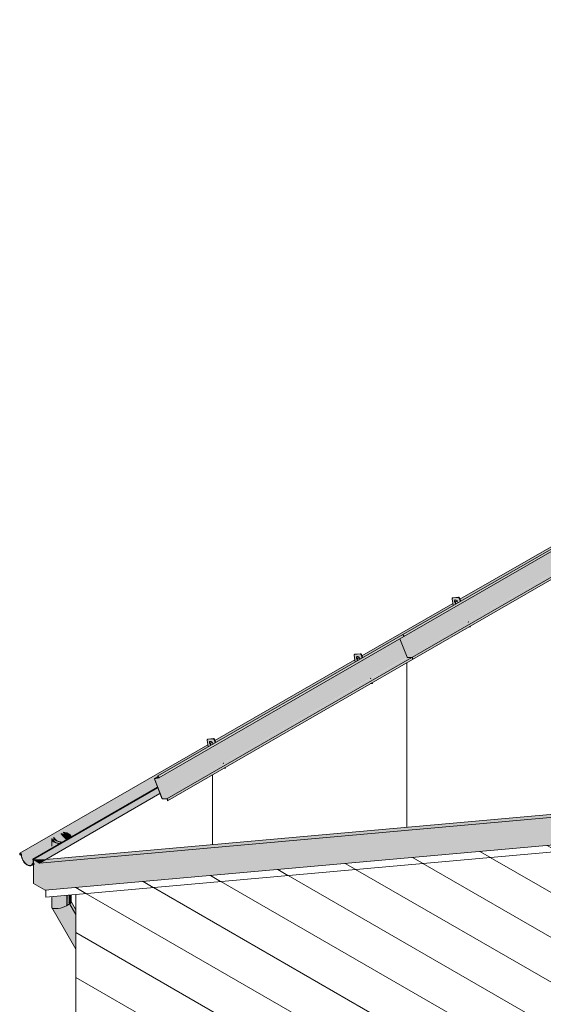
# Model space of a CAD drawing. Header units: centimetres. Extents: x -2166 to -630, y 52572 to 53714.
# Tile 2 of 31: x -2119 to -1817, y 53142 to 53711. Entities that reach past the tile are written whole.
import ezdxf

# ---------------------------------------------------------------- set-up
doc = ezdxf.new("R2010")
doc.units = ezdxf.units.CM
for name, color, linetype, lineweight in [('A-GENM', 7, 'Continuous', 5), ('A-ROOF', 7, 'Continuous', 5), ('A-ROOF-OTLN', 7, 'Continuous', 5), ('A-ROOF-PATT', 7, 'Continuous', 5), ('A-WALL', 7, 'Continuous', 5), ('A-WALL-PATT', 7, 'Continuous', 5), ('P-PIPE', 7, 'Continuous', 5)]:
    doc.layers.add(name, color=color, linetype=linetype, lineweight=lineweight)

# ---------------------------------------------------------------- blocks, each defined once
blk = doc.blocks.new('ARu Rura spustowa okrągła ___FK_04_0 - Na ziemię _φ10_-9220802-_3D_ Kopia 1 Kopia 1 Kopia 1 Kopia 1')
at = {"layer": 'P-PIPE', "true_color": 0x383e42}
h = blk.add_hatch(color=250, dxfattribs=at)
h.paths.add_polyline_path([(-2094.64, 53235.85), (-2094.6, 53235.96), (-2096.42, 53236.21), (-2097.08, 53236.4), (-2098.07, 53236.88), (-2098.86, 53237.58), (-2099.17, 53238.01), (-2099.36, 53238.51), (-2099.45, 53238.39), (-2099.36, 53237.98), (-2098.86, 53237.28), (-2097.93, 53236.62), (-2096.54, 53236.11), (-2095.77, 53235.94), (-2094.73, 53235.86)])
h.paths.add_polyline_path([(-2089.74, 53238.68), (-2089.56, 53238.87), (-2089.73, 53239.52), (-2090.37, 53240.3), (-2091.14, 53240.83), (-2092.31, 53241.29), (-2093.93, 53241.57), (-2093.29, 53241.41), (-2092.03, 53241.08), (-2091, 53240.58), (-2090.16, 53239.82), (-2089.89, 53239.45), (-2089.73, 53238.73)])
for points in [[(-2090.82, 53238.06), (-2089.74, 53238.77), (-2089.92, 53239.48), (-2090.45, 53240.17), (-2091.32, 53240.77), (-2092.46, 53241.21), (-2093.29, 53241.41), (-2094.19, 53241.39), (-2093.6, 53240.51), (-2092.86, 53240.25), (-2091.92, 53239.73), (-2091.25, 53239.09), (-2090.95, 53238.63), (-2090.83, 53238.11)], [(-2091, 53199.82), (-2089.86, 53200.72), (-2089.62, 53201.12), (-2089.53, 53201.7), (-2089.53, 53205.49), (-2091, 53205.36), (-2091, 53200.2)], [(-2086.82, 53192.59), (-2086.82, 53196.77), (-2089.54, 53201.33), (-2089.86, 53200.72), (-2090.47, 53200.18), (-2090.96, 53199.76), (-2087, 53192.91)], [(-2086.82, 53191.86), (-2086.82, 53192.59), (-2091, 53199.82), (-2091.3, 53199.62), (-2087.42, 53192.91)], [(-2089.45, 52976.57), (-2089.52, 52977.14), (-2089.37, 52978.62), (-2089.07, 52979.69), (-2088.51, 52980.82), (-2087.76, 52981.77), (-2086.82, 52982.49), (-2086.89, 52983.15), (-2086.99, 52983.17), (-2087.86, 52982.49), (-2088.61, 52981.54), (-2089.18, 52980.41), (-2089.52, 52979.15), (-2089.62, 52977.86), (-2089.47, 52976.62)], [(-2086.82, 52983.13), (-2086.89, 52983.21), (-2086.89, 52983.15)]]:
    blk.add_hatch(color=250, dxfattribs=at).paths.add_polyline_path(points)
h = blk.add_hatch(color=250, dxfattribs=at)
h.paths.add_polyline_path([(-2091.32, 53199.66), (-2091, 53199.82), (-2091, 53205.36), (-2091.5, 53205.31), (-2091.45, 53199.69)])
h.paths.add_polyline_path([(-2095.83, 53235.17), (-2094.78, 53235.86), (-2096.54, 53236.11), (-2097.08, 53236.25), (-2098.07, 53236.69), (-2098.98, 53237.45), (-2099.36, 53237.98), (-2099.44, 53237.98), (-2099.22, 53236.23), (-2099.15, 53235.96), (-2097.72, 53235.43), (-2097, 53235.26), (-2095.92, 53235.18)])
at = {"layer": 'P-PIPE'}
for p, q in [((-2099.53, 53238.73), (-2099.53, 53236.24)), ((-2086.82, 53196.81), (-2089.6, 53201.64)), ((-2089.53, 53201.37), (-2089.53, 53205.49)), ((-2091.38, 53199.61), (-2091, 53199.82)), ((-2086.99, 52983.17), (-2086.82, 52983.26))]:
    blk.add_line(p, q, dxfattribs=at)
for points in [[(-2094.22, 53241.49, 0), (-2093.29, 53241.41, 0), (-2092.13, 53241.13, 0), (-2091.14, 53240.69, 0), (-2090.37, 53240.11, 0), (-2089.89, 53239.45, 0), (-2089.73, 53238.73, 0)], [(-2089.53, 53238.79, 0), (-2089.7, 53239.48, 0), (-2090.2, 53240.17, 0), (-2091, 53240.77, 0), (-2092.03, 53241.23, 0), (-2093.24, 53241.52, 0), (-2094.04, 53241.6, 0)], [(-2099.51, 53238.45, 0), (-2099.36, 53237.98, 0), (-2098.86, 53237.28, 0), (-2098.07, 53236.69, 0), (-2097.03, 53236.23, 0), (-2095.83, 53235.94, 0), (-2094.65, 53235.84, 0)], [(-2094.53, 53235.96, 0), (-2095.77, 53236.05, 0), (-2096.93, 53236.33, 0), (-2097.93, 53236.77, 0), (-2098.69, 53237.34, 0), (-2099.17, 53238.01, 0), (-2099.33, 53238.63, 0)], [(-2091, 53199.82, 0), (-2090.2, 53200.36, 0), (-2089.7, 53200.89, 0), (-2089.53, 53201.37, 0)], [(-2089.47, 52976.62, 0), (-2089.62, 52977.86, 0), (-2089.52, 52979.15, 0), (-2089.18, 52980.41, 0), (-2088.61, 52981.54, 0), (-2087.86, 52982.49, 0), (-2086.99, 52983.17, 0)]]:
    blk.add_polyline3d(points, dxfattribs=at)
blk = doc.blocks.new('Construction_Roof-Accessories_Lindab_KOTEGL - Construction_Roof-Accessories_Lindab_KOTEGL-9237828-_3D_ Kopia 1 Kopia 1 Kopia 1 Kopia 1')
at = {"layer": 'A-GENM', "true_color": 0x383e42}
h = blk.add_hatch(color=250, dxfattribs=at)
h.paths.add_polyline_path([(-1916.8, 53327.44), (-1915.79, 53327.54), (-1916.04, 53327.89), (-1916.65, 53327.54)])
h.paths.add_polyline_path([(-1925.58, 53339.88), (-1924.2, 53340.81), (-1924.63, 53341.4), (-1924.86, 53342.09), (-1924.84, 53342.65), (-1924.6, 53343.01), (-1924.14, 53343.08), (-1923.59, 53342.78), (-1923.04, 53342.08), (-1922.7, 53341.54), (-1921.53, 53342.35), (-1922.23, 53344.14), (-1922.77, 53344.56), (-1925.95, 53344.27), (-1926.19, 53343.81), (-1925.59, 53339.88)])
blk.add_hatch(color=250, dxfattribs=at).paths.add_polyline_path([(-1924.12, 53340.72), (-1923.99, 53340.93), (-1924.42, 53341.53), (-1924.65, 53342.22), (-1924.76, 53342.66), (-1924.86, 53342.6), (-1924.84, 53341.96), (-1924.45, 53341.11), (-1924.12, 53340.73)])
h = blk.add_hatch(color=250, dxfattribs=at)
h.paths.add_polyline_path([(-1915.79, 53327.54), (-1915.57, 53327.66), (-1915.73, 53328.06), (-1915.94, 53327.94)])
h.paths.add_polyline_path([(-1921.49, 53342.24), (-1921.32, 53342.47), (-1922.02, 53344.26), (-1922.21, 53344.09), (-1921.49, 53342.24)])
at = {"layer": 'A-GENM', "color": 250, "true_color": 0x2a2a2a}
for p, q in [((-1926.19, 53343.81), (-1925.58, 53339.88)), ((-1925.84, 53344.37), (-1926.05, 53344.24)), ((-1922.71, 53344.56), (-1925.95, 53344.27)), ((-1925.74, 53344.4), (-1922.5, 53344.69)), ((-1921.49, 53342.24), (-1922.23, 53344.14)), ((-1922.02, 53344.26), (-1921.28, 53342.36)), ((-1916.86, 53330.31), (-1916.91, 53330.44)), ((-1916.8, 53327.44), (-1915.79, 53327.54)), ((-1916.7, 53330.56), (-1916.65, 53330.43)), ((-1915.79, 53327.54), (-1915.94, 53327.94)), ((-1915.79, 53327.54), (-1915.57, 53327.66)), ((-1915.73, 53328.06), (-1915.57, 53327.66))]:
    blk.add_line(p, q, dxfattribs=at)
for points in [[(-1925.95, 53344.27, 0), (-1926.05, 53344.25, 0), (-1926.12, 53344.18, 0), (-1926.17, 53344.08, 0), (-1926.2, 53343.95, 0), (-1926.19, 53343.81, 0)], [(-1924.12, 53340.72, 0), (-1924.32, 53340.94, 0), (-1924.55, 53341.25, 0), (-1924.73, 53341.6, 0), (-1924.84, 53341.96, 0), (-1924.89, 53342.3, 0), (-1924.86, 53342.6, 0), (-1924.76, 53342.84, 0), (-1924.6, 53343.01, 0), (-1924.39, 53343.09, 0)], [(-1924.55, 53342.97, 0), (-1924.65, 53342.72, 0), (-1924.67, 53342.42, 0), (-1924.63, 53342.08, 0), (-1924.51, 53341.72, 0), (-1924.34, 53341.37, 0), (-1924.11, 53341.06, 0), (-1923.91, 53340.84, 0)], [(-1924.39, 53343.09, 0), (-1924.14, 53343.08, 0), (-1923.86, 53342.97, 0), (-1923.59, 53342.78, 0), (-1923.33, 53342.52, 0), (-1923.1, 53342.21, 0), (-1922.93, 53341.86, 0), (-1922.81, 53341.5, 0)], [(-1922.23, 53344.14, 0), (-1922.28, 53344.25, 0), (-1922.36, 53344.36, 0), (-1922.44, 53344.45, 0), (-1922.53, 53344.52, 0), (-1922.63, 53344.56, 0), (-1922.71, 53344.56, 0)], [(-1922.5, 53344.69, 0), (-1922.41, 53344.68, 0), (-1922.32, 53344.64, 0), (-1922.23, 53344.57, 0), (-1922.14, 53344.48, 0), (-1922.07, 53344.37, 0), (-1922.02, 53344.26, 0)]]:
    blk.add_polyline3d(points, dxfattribs=at)
blk = doc.blocks.new('Construction_Roof-Accessories_Lindab_SNO_KOTEGL - Construction_Roof-Accessories_Lindab_SNO-9284629-_3D_ Kopia 1 Kopia 1 Kopia 1 Kopia 1')
at = {"layer": 'A-GENM', "true_color": 0x383e42}
for points in [[(-2039.05, 53273.67), (-1897.69, 53355.38), (-1898.09, 53355.75), (-2039.51, 53274.1), (-2039.12, 53273.73)], [(-2038.92, 53273.04), (-1897.42, 53354.88), (-1897.58, 53355.27), (-1897.63, 53355.32), (-2038.93, 53273.51), (-2038.85, 53273.14), (-2038.88, 53273.09)], [(-2037.06, 53261.07), (-1895.64, 53342.72), (-1899.77, 53353.38), (-2038.85, 53273.16), (-2038.92, 53273.18), (-2039.53, 53272.9), (-2041.45, 53272.38), (-2038.2, 53264)], [(-2036.95, 53260.97), (-1895.63, 53342.7), (-1895.72, 53342.67), (-2037.05, 53261.05), (-2036.97, 53260.98)], [(-2034.27, 53260.91), (-1892.85, 53342.56), (-1895.64, 53342.56), (-2036.95, 53260.97)], [(-2033.86, 53260.29), (-1892.44, 53342.07), (-1892.57, 53342.38), (-1892.88, 53342.55), (-2034.13, 53260.86), (-2033.89, 53260.55), (-2033.85, 53260.37)], [(-2033.96, 53259.8), (-1892.54, 53341.45), (-1892.44, 53341.94), (-2033.86, 53260.29)], [(-2041.5, 53272.59), (-2040.57, 53273.12), (-2041.46, 53272.61)], [(-2041.46, 53272.6), (-2038.84, 53273.23), (-2038.98, 53273.6), (-2039.27, 53273.87), (-2041.45, 53272.61)], [(-2034.24, 53260.8), (-2034.27, 53260.91), (-2034.27, 53260.8)]]:
    blk.add_hatch(color=250, dxfattribs=at).paths.add_polyline_path(points)
at = {"layer": 'A-GENM', "color": 250, "true_color": 0x2a2a2a}
for p, q in [((-2039.51, 53274.1), (-1898.09, 53355.75)), ((-2038.93, 53273.03), (-1897.51, 53354.68)), ((-1898.09, 53355.75), (-1897.63, 53355.32)), ((-1899.78, 53353.39), (-1895.64, 53342.72)), ((-2034.27, 53260.91), (-1892.85, 53342.56)), ((-1895.53, 53342.62), (-1892.85, 53342.56)), ((-2033.96, 53259.8), (-1892.54, 53341.45)), ((-1892.44, 53341.94), (-1892.54, 53341.45)), ((-2039.51, 53274.1), (-2039.53, 53274.02)), ((-2039.05, 53273.67), (-2039.51, 53274.1)), ((-2041.52, 53272.37), (-2037.14, 53261.08)), ((-2039.27, 53273.88), (-2041.49, 53272.59)), ((-2039.02, 53273.12), (-2041.46, 53272.6)), ((-2037.06, 53261.07), (-2041.45, 53272.38)), ((-2041.42, 53272.49), (-2038.97, 53273.01)), ((-2039.53, 53274.02), (-2039.08, 53273.59)), ((-2039.02, 53273.12), (-2038.84, 53273.22)), ((-2034.27, 53260.91), (-2036.95, 53260.97)), ((-2036.91, 53260.86), (-2034.24, 53260.8)), ((-2033.94, 53260.36), (-2034.04, 53259.87)), ((-2034.04, 53259.87), (-2033.96, 53259.8)), ((-2033.96, 53259.8), (-2033.86, 53260.29))]:
    blk.add_line(p, q, dxfattribs=at)
for points in [[(-1897.63, 53355.32, 0), (-1897.56, 53355.24, 0), (-1897.51, 53355.16, 0), (-1897.46, 53355.07, 0), (-1897.43, 53354.97, 0), (-1897.42, 53354.88, 0), (-1897.43, 53354.8, 0), (-1897.45, 53354.74, 0), (-1897.5, 53354.69, 0), (-1897.51, 53354.68, 0)], [(-1895.64, 53342.72, 0), (-1895.63, 53342.7, 0), (-1895.61, 53342.67, 0), (-1895.59, 53342.65, 0), (-1895.57, 53342.64, 0), (-1895.55, 53342.63, 0), (-1895.53, 53342.62, 0)], [(-1892.85, 53342.56, 0), (-1892.78, 53342.55, 0), (-1892.71, 53342.51, 0), (-1892.64, 53342.45, 0), (-1892.57, 53342.38, 0), (-1892.51, 53342.29, 0), (-1892.47, 53342.2, 0), (-1892.44, 53342.11, 0), (-1892.43, 53342.02, 0), (-1892.44, 53341.94, 0)], [(-2041.46, 53272.6, 0), (-2041.5, 53272.59, 0), (-2041.52, 53272.56, 0), (-2041.54, 53272.52, 0), (-2041.54, 53272.48, 0), (-2041.53, 53272.42, 0), (-2041.52, 53272.37, 0)], [(-2041.45, 53272.38, 0), (-2041.46, 53272.41, 0), (-2041.46, 53272.43, 0), (-2041.46, 53272.46, 0), (-2041.45, 53272.47, 0), (-2041.44, 53272.49, 0), (-2041.43, 53272.49, 0)], [(-2039.08, 53273.59, 0), (-2039.03, 53273.54, 0), (-2038.99, 53273.48, 0), (-2038.96, 53273.41, 0), (-2038.94, 53273.34, 0), (-2038.93, 53273.28, 0), (-2038.93, 53273.22, 0), (-2038.95, 53273.17, 0), (-2038.98, 53273.14, 0), (-2038.99, 53273.13, 0)], [(-2038.97, 53273.01, 0), (-2038.92, 53273.04, 0), (-2038.88, 53273.09, 0), (-2038.85, 53273.15, 0), (-2038.84, 53273.23, 0), (-2038.85, 53273.32, 0), (-2038.88, 53273.42, 0), (-2038.93, 53273.51, 0), (-2038.98, 53273.6, 0), (-2039.05, 53273.67, 0)], [(-2037.14, 53261.08, 0), (-2037.11, 53261.02, 0), (-2037.08, 53260.97, 0), (-2037.04, 53260.93, 0), (-2036.99, 53260.89, 0), (-2036.95, 53260.87, 0)], [(-2036.95, 53260.97, 0), (-2036.97, 53260.98, 0), (-2036.99, 53260.99, 0), (-2037.01, 53261, 0), (-2037.03, 53261.02, 0), (-2037.05, 53261.05, 0), (-2037.06, 53261.07, 0)], [(-2033.86, 53260.29, 0), (-2033.85, 53260.37, 0), (-2033.86, 53260.46, 0), (-2033.89, 53260.55, 0), (-2033.94, 53260.64, 0), (-2033.99, 53260.73, 0), (-2034.06, 53260.8, 0), (-2034.13, 53260.86, 0), (-2034.2, 53260.9, 0), (-2034.27, 53260.91, 0)], [(-2034.24, 53260.8, 0), (-2034.19, 53260.79, 0), (-2034.14, 53260.77, 0), (-2034.08, 53260.72, 0), (-2034.04, 53260.67, 0), (-2034, 53260.61, 0), (-2033.96, 53260.54, 0), (-2033.94, 53260.48, 0), (-2033.94, 53260.41, 0), (-2033.94, 53260.36, 0)]]:
    blk.add_polyline3d(points, dxfattribs=at)
blk = doc.blocks.new('ARu Rura spustowa okrągła ___FK_04_0 - Na ziemię _φ10_-9220853-_3D_ Kopia 1 Kopia 1 Kopia 1 Kopia 1')
at = {"layer": 'P-PIPE', "true_color": 0x383e42}
h = blk.add_hatch(color=250, dxfattribs=at)
h.paths.add_polyline_path([(-2096, 53235.07), (-2095.96, 53235.18), (-2097.72, 53235.43), (-2098.29, 53235.58), (-2099.52, 53236.23), (-2100.12, 53236.79), (-2100.42, 53237.22), (-2100.62, 53237.78), (-2100.72, 53237.66), (-2100.62, 53237.19), (-2099.83, 53236.27), (-2098.86, 53235.69), (-2097.88, 53235.34), (-2097, 53235.14), (-2096.09, 53235.07)])
h.paths.add_polyline_path([(-2090.99, 53237.96), (-2090.83, 53238.14), (-2091.1, 53238.88), (-2091.63, 53239.51), (-2092.39, 53240.04), (-2093.7, 53240.54), (-2094.55, 53240.73), (-2094.55, 53240.61), (-2092.99, 53240.16), (-2092.09, 53239.67), (-2091.43, 53239.05), (-2091.09, 53238.39), (-2091, 53238.01)])
for points in [[(-2092.44, 53237.12), (-2091.01, 53238.04), (-2091.17, 53238.68), (-2091.71, 53239.38), (-2092.58, 53239.98), (-2093.8, 53240.44), (-2094.55, 53240.61), (-2095.55, 53240.61), (-2095.01, 53239.7), (-2092.48, 53237.15)], [(-2092.25, 53199.17), (-2091.5, 53199.82), (-2091.5, 53205.31), (-2092.25, 53205.24), (-2092.25, 53199.22)], [(-2086.82, 53174.03), (-2086.82, 53189.77), (-2092.25, 53199.17), (-2093.29, 53198.66), (-2095.79, 53197.83), (-2098.29, 53197.46), (-2099.83, 53197.58), (-2100.42, 53197.82), (-2100.59, 53197.88), (-2088.92, 53177.66)], [(-2086.82, 53189.77), (-2086.82, 53191.86), (-2091.46, 53199.69), (-2091.5, 53199.69), (-2092.25, 53199.17), (-2088.63, 53192.91)], [(-2083.99, 52972.44), (-2083.99, 52973.86), (-2086.82, 52975.52), (-2086.89, 52982.45), (-2088.04, 52981.42), (-2088.74, 52980.37), (-2089.23, 52979.12), (-2089.47, 52977.82), (-2089.45, 52976.57), (-2089.22, 52975.49), (-2088.72, 52974.44), (-2088.37, 52973.92), (-2087.58, 52973.31), (-2085.73, 52972.81), (-2084.82, 52972.62)]]:
    blk.add_hatch(color=250, dxfattribs=at).paths.add_polyline_path(points)
h = blk.add_hatch(color=250, dxfattribs=at)
h.paths.add_polyline_path([(-2098.29, 53197.46), (-2096.64, 53197.67), (-2094.49, 53198.2), (-2092.25, 53199.17), (-2092.25, 53205.24), (-2100.79, 53204.48), (-2100.79, 53198.33), (-2100.59, 53197.91), (-2099.83, 53197.58), (-2098.72, 53197.47), (-2098.38, 53197.46)])
h.paths.add_polyline_path([(-2099.36, 53233.13), (-2096.14, 53235.08), (-2097.08, 53235.15), (-2098.29, 53235.44), (-2099.38, 53235.94), (-2100.27, 53236.7), (-2100.62, 53237.19), (-2100.71, 53237.19), (-2100.6, 53235.85), (-2100.06, 53234.11), (-2099.4, 53233.17)])
at = {"layer": 'P-PIPE'}
for p, q in [((-2100.79, 53237.94), (-2100.79, 53233.55)), ((-2100.79, 53204.48), (-2100.79, 53198.33)), ((-2086.82, 53193.99), (-2090.86, 53200.99)), ((-2090.79, 53200.72), (-2090.79, 53205.37)), ((-2100.72, 53198.06), (-2086.82, 53173.99)), ((-2092.25, 53199.17), (-2091.57, 53199.62)), ((-2086.89, 52973.06), (-2083.99, 52972.43))]:
    blk.add_line(p, q, dxfattribs=at)
for points in [[(-2095.58, 53240.71, 0), (-2094.55, 53240.61, 0), (-2093.39, 53240.34, 0), (-2092.39, 53239.9, 0), (-2091.63, 53239.32, 0), (-2091.15, 53238.65, 0), (-2090.99, 53237.96, 0)], [(-2090.79, 53238.06, 0), (-2090.96, 53238.68, 0), (-2091.46, 53239.38, 0), (-2092.25, 53239.98, 0), (-2093.29, 53240.44, 0), (-2094.49, 53240.73, 0), (-2095.4, 53240.82, 0)], [(-2100.77, 53237.71, 0), (-2100.62, 53237.19, 0), (-2100.12, 53236.49, 0), (-2099.32, 53235.9, 0), (-2098.29, 53235.44, 0), (-2097.08, 53235.15, 0), (-2096, 53235.05, 0)], [(-2095.83, 53235.17, 0), (-2097.03, 53235.26, 0), (-2098.19, 53235.54, 0), (-2099.18, 53235.98, 0), (-2099.95, 53236.55, 0), (-2100.42, 53237.22, 0), (-2100.58, 53237.82, 0)], [(-2100.79, 53198.33, 0), (-2100.62, 53197.93, 0), (-2100.12, 53197.64, 0), (-2099.32, 53197.48, 0), (-2098.29, 53197.46, 0), (-2097.08, 53197.58, 0), (-2095.79, 53197.83, 0), (-2094.49, 53198.2, 0), (-2093.29, 53198.66, 0), (-2092.25, 53199.17, 0)], [(-2086.68, 52973.02, 0), (-2087.58, 52973.31, 0), (-2088.37, 52973.92, 0), (-2088.97, 52974.81, 0), (-2089.37, 52975.9, 0), (-2089.52, 52977.14, 0), (-2089.42, 52978.43, 0), (-2089.08, 52979.69, 0), (-2088.51, 52980.82, 0), (-2087.76, 52981.77, 0), (-2086.89, 52982.45, 0)]]:
    blk.add_polyline3d(points, dxfattribs=at)
blk = doc.blocks.new('Construction_Roof-Accessories_Lindab_KOTEGL - Construction_Roof-Accessories_Lindab_KOTEGL-V4-_3D_ Kopia 1 Kopia 1 Kopia 1 Kopia 1')
at = {"layer": 'A-GENM', "true_color": 0x383e42}
h = blk.add_hatch(color=250, dxfattribs=at)
h.paths.add_polyline_path([(-1860.24, 53360.1), (-1859.22, 53360.19), (-1859.47, 53360.55), (-1860.08, 53360.19)])
h.paths.add_polyline_path([(-1869.02, 53372.54), (-1867.62, 53373.46), (-1868.06, 53374.06), (-1868.28, 53374.7), (-1868.27, 53375.31), (-1868.03, 53375.67), (-1867.56, 53375.74), (-1867.02, 53375.44), (-1866.46, 53374.73), (-1866.13, 53374.2), (-1864.96, 53375), (-1865.66, 53376.8), (-1866.2, 53377.22), (-1869.38, 53376.93), (-1869.62, 53376.47), (-1869.02, 53372.54)])
h = blk.add_hatch(color=250, dxfattribs=at)
h.paths.add_polyline_path([(-1859.22, 53360.19), (-1859.01, 53360.32), (-1859.16, 53360.72), (-1859.36, 53360.56)])
h.paths.add_polyline_path([(-1864.92, 53374.9), (-1864.75, 53375.12), (-1865.45, 53376.92), (-1865.66, 53376.8), (-1864.93, 53374.9)])
blk.add_hatch(color=250, dxfattribs=at).paths.add_polyline_path([(-1867.55, 53373.38), (-1867.41, 53373.58), (-1867.85, 53374.19), (-1868.08, 53374.88), (-1868.19, 53375.32), (-1868.29, 53375.26), (-1868.27, 53374.62), (-1867.88, 53373.77), (-1867.55, 53373.39)])
at = {"layer": 'A-GENM', "color": 250, "true_color": 0x2a2a2a}
for p, q in [((-1869.62, 53376.47), (-1869.02, 53372.54)), ((-1869.27, 53377.03), (-1869.48, 53376.9)), ((-1866.14, 53377.22), (-1869.38, 53376.93)), ((-1869.17, 53377.06), (-1865.93, 53377.35)), ((-1864.92, 53374.9), (-1865.66, 53376.8)), ((-1865.45, 53376.92), (-1864.71, 53375.02)), ((-1860.29, 53362.97), (-1860.34, 53363.1)), ((-1860.24, 53360.1), (-1859.22, 53360.19)), ((-1860.13, 53363.22), (-1860.08, 53363.09)), ((-1859.22, 53360.19), (-1859.36, 53360.56)), ((-1859.22, 53360.19), (-1859.01, 53360.32)), ((-1859.16, 53360.72), (-1859.01, 53360.32))]:
    blk.add_line(p, q, dxfattribs=at)
for points in [[(-1869.38, 53376.93, 0), (-1869.48, 53376.91, 0), (-1869.55, 53376.84, 0), (-1869.61, 53376.74, 0), (-1869.63, 53376.61, 0), (-1869.62, 53376.47, 0)], [(-1865.66, 53376.8, 0), (-1865.72, 53376.91, 0), (-1865.79, 53377.02, 0), (-1865.87, 53377.11, 0), (-1865.97, 53377.18, 0), (-1866.06, 53377.21, 0), (-1866.14, 53377.22, 0)], [(-1865.93, 53377.35, 0), (-1865.84, 53377.34, 0), (-1865.75, 53377.3, 0), (-1865.66, 53377.23, 0), (-1865.58, 53377.14, 0), (-1865.5, 53377.03, 0), (-1865.45, 53376.92, 0)], [(-1867.56, 53373.39, 0), (-1867.76, 53373.6, 0), (-1867.98, 53373.91, 0), (-1868.16, 53374.26, 0), (-1868.27, 53374.62, 0), (-1868.32, 53374.96, 0), (-1868.29, 53375.26, 0), (-1868.19, 53375.5, 0), (-1868.03, 53375.67, 0), (-1867.82, 53375.75, 0)], [(-1867.98, 53375.63, 0), (-1868.08, 53375.38, 0), (-1868.11, 53375.08, 0), (-1868.06, 53374.74, 0), (-1867.95, 53374.38, 0), (-1867.77, 53374.03, 0), (-1867.54, 53373.72, 0), (-1867.34, 53373.5, 0)], [(-1867.82, 53375.75, 0), (-1867.57, 53375.74, 0), (-1867.29, 53375.63, 0), (-1867.02, 53375.44, 0), (-1866.76, 53375.18, 0), (-1866.53, 53374.87, 0), (-1866.36, 53374.52, 0), (-1866.24, 53374.16, 0)]]:
    blk.add_polyline3d(points, dxfattribs=at)
blk = doc.blocks.new('Construction_Roof-Accessories_Lindab_SNO_KOTEGL - Construction_Roof-Accessories_Lindab_SNO-V5-_3D_ Kopia 1 Kopia 1 Kopia 1 Kopia 1')
at = {"layer": 'A-GENM', "true_color": 0x383e42}
for points in [[(-1895.64, 53342.72), (-1754.22, 53424.37), (-1758.35, 53435.03), (-1899.77, 53353.37), (-1896.65, 53345.32)], [(-1897.63, 53355.32), (-1756.28, 53437.04), (-1756.67, 53437.4), (-1898.09, 53355.75), (-1897.69, 53355.38)], [(-1897.5, 53354.69), (-1756, 53436.53), (-1756.14, 53436.89), (-1756.21, 53436.97), (-1897.56, 53355.24), (-1897.42, 53354.87), (-1897.46, 53354.73)], [(-1895.53, 53342.62), (-1754.2, 53424.35), (-1754.3, 53424.32), (-1895.63, 53342.7), (-1895.55, 53342.63)], [(-1892.85, 53342.56), (-1751.43, 53424.21), (-1754.22, 53424.21), (-1895.53, 53342.62), (-1894.89, 53342.61)], [(-1892.44, 53341.94), (-1751.02, 53423.72), (-1751.15, 53424.03), (-1751.46, 53424.2), (-1892.71, 53342.51), (-1892.47, 53342.2), (-1892.43, 53342.02)], [(-1892.54, 53341.45), (-1751.12, 53423.1), (-1751.02, 53423.59), (-1892.44, 53341.91), (-1892.51, 53341.57)]]:
    blk.add_hatch(color=250, dxfattribs=at).paths.add_polyline_path(points)
at = {"layer": 'A-GENM', "color": 250, "true_color": 0x2a2a2a}
for p, q in [((-1898.09, 53355.75), (-1756.67, 53437.4)), ((-1897.51, 53354.68), (-1756.09, 53436.33)), ((-1758.36, 53435.04), (-1754.22, 53424.37)), ((-1756.67, 53437.4), (-1756.21, 53436.97)), ((-1892.85, 53342.56), (-1751.43, 53424.21)), ((-1892.54, 53341.45), (-1751.12, 53423.1)), ((-1754.11, 53424.27), (-1751.43, 53424.21)), ((-1751.02, 53423.59), (-1751.12, 53423.1)), ((-1897.63, 53355.32), (-1898.09, 53355.75)), ((-1895.64, 53342.72), (-1899.78, 53353.39)), ((-1892.85, 53342.56), (-1895.53, 53342.62)), ((-1892.54, 53341.45), (-1892.44, 53341.94))]:
    blk.add_line(p, q, dxfattribs=at)
for points in [[(-1756.21, 53436.97, 0), (-1756.14, 53436.89, 0), (-1756.08, 53436.81, 0), (-1756.04, 53436.72, 0), (-1756.01, 53436.62, 0), (-1756, 53436.53, 0), (-1756.01, 53436.45, 0), (-1756.03, 53436.39, 0), (-1756.07, 53436.34, 0), (-1756.09, 53436.33, 0)], [(-1754.22, 53424.37, 0), (-1754.2, 53424.35, 0), (-1754.19, 53424.32, 0), (-1754.17, 53424.3, 0), (-1754.15, 53424.29, 0), (-1754.13, 53424.28, 0), (-1754.11, 53424.27, 0)], [(-1751.43, 53424.21, 0), (-1751.36, 53424.2, 0), (-1751.29, 53424.16, 0), (-1751.22, 53424.1, 0), (-1751.15, 53424.03, 0), (-1751.09, 53423.94, 0), (-1751.05, 53423.85, 0), (-1751.02, 53423.76, 0), (-1751.01, 53423.67, 0), (-1751.02, 53423.59, 0)], [(-1897.51, 53354.68, 0), (-1897.5, 53354.69, 0), (-1897.45, 53354.74, 0), (-1897.43, 53354.8, 0), (-1897.42, 53354.88, 0), (-1897.43, 53354.97, 0), (-1897.46, 53355.07, 0), (-1897.51, 53355.16, 0), (-1897.56, 53355.24, 0), (-1897.63, 53355.32, 0)], [(-1895.53, 53342.62, 0), (-1895.55, 53342.63, 0), (-1895.57, 53342.64, 0), (-1895.59, 53342.65, 0), (-1895.61, 53342.67, 0), (-1895.63, 53342.7, 0), (-1895.64, 53342.72, 0)], [(-1892.44, 53341.94, 0), (-1892.43, 53342.02, 0), (-1892.44, 53342.11, 0), (-1892.47, 53342.2, 0), (-1892.51, 53342.29, 0), (-1892.57, 53342.38, 0), (-1892.64, 53342.45, 0), (-1892.71, 53342.51, 0), (-1892.78, 53342.55, 0), (-1892.85, 53342.56, 0)]]:
    blk.add_polyline3d(points, dxfattribs=at)

msp = doc.modelspace()

# ---------------------------------------------------------------- hatches: boundary and pattern name
at = {"layer": 'A-ROOF-OTLN', "true_color": 0x383e42}
h = msp.add_hatch(color=250, dxfattribs=at)
h.paths.add_polyline_path([(-2118.27, 53228.63), (-2010.44, 53290.89), (-2010.63, 53292.15), (-2118.89, 53229.54), (-2118.52, 53229.27), (-2118.29, 53228.78)])
h.paths.add_polyline_path([(-2008.76, 53291.86), (-2007.66, 53292.51), (-2008, 53293.27), (-2008.24, 53293.53), (-2009.37, 53292.75), (-2009.09, 53292.24), (-2008.84, 53291.95)])
h.paths.add_polyline_path([(-2006.13, 53293.38), (-1925.6, 53340), (-1925.78, 53341.14), (-2006.53, 53294.39), (-2006.18, 53293.49)])
h.paths.add_polyline_path([(-1923.91, 53340.85), (-1922.84, 53341.59), (-1923.21, 53342.35), (-1923.39, 53342.52), (-1924.53, 53341.76), (-1924.24, 53341.23), (-1923.99, 53340.93)])
h.paths.add_polyline_path([(-1921.28, 53342.37), (-1869.03, 53372.65), (-1869.21, 53373.8), (-1921.68, 53343.4), (-1921.32, 53342.47)])
h.paths.add_polyline_path([(-1867.34, 53373.51), (-1866.27, 53374.24), (-1866.63, 53375), (-1866.82, 53375.18), (-1867.96, 53374.42), (-1867.67, 53373.89), (-1867.41, 53373.58)])
h.paths.add_polyline_path([(-1864.71, 53375.03), (-1784.18, 53421.62), (-1784.36, 53422.79), (-1865.11, 53376.06), (-1864.75, 53375.12)])
h.paths.add_polyline_path([(-1782.49, 53422.5), (-1781.41, 53423.22), (-1781.77, 53423.98), (-1781.97, 53424.17), (-1783.1, 53423.41), (-1782.81, 53422.88), (-1782.55, 53422.56)])
h.paths.add_polyline_path([(-1779.86, 53424.02), (-1727.61, 53454.27), (-1727.79, 53455.45), (-1780.26, 53425.05), (-1779.89, 53424.1)])
h.paths.add_polyline_path([(-1725.92, 53455.16), (-1724.84, 53455.87), (-1725.2, 53456.63), (-1725.4, 53456.83), (-1726.54, 53456.07), (-1726.25, 53455.54), (-1725.97, 53455.21)])
h.paths.add_polyline_path([(-1723.29, 53456.68), (-1642.75, 53503.24), (-1642.94, 53504.44), (-1723.69, 53457.71), (-1723.32, 53456.75)])
h.paths.add_polyline_path([(-1641.07, 53504.15), (-1639.98, 53504.84), (-1640.33, 53505.61), (-1640.54, 53505.82), (-1641.68, 53505.06), (-1641.39, 53504.53), (-1641.11, 53504.19)])
h.paths.add_polyline_path([(-1638.44, 53505.67), (-1586.18, 53535.89), (-1586.37, 53537.1), (-1638.84, 53506.7), (-1638.46, 53505.72)])
h.paths.add_polyline_path([(-1584.5, 53536.81), (-1583.41, 53537.49), (-1583.76, 53538.26), (-1583.98, 53538.48), (-1585.11, 53537.72), (-1584.82, 53537.19), (-1584.53, 53536.85)])
h.paths.add_polyline_path([(-1581.87, 53538.33), (-1501.33, 53584.87), (-1501.51, 53586.09), (-1582.27, 53539.36), (-1581.89, 53538.37)])
h.paths.add_polyline_path([(-1499.64, 53585.8), (-1498.55, 53586.47), (-1498.9, 53587.24), (-1499.12, 53587.47), (-1500.26, 53586.71), (-1499.97, 53586.18), (-1499.67, 53585.82)])
h.paths.add_polyline_path([(-1497.02, 53587.32), (-1444.76, 53617.52), (-1444.95, 53618.75), (-1497.42, 53588.35), (-1497.03, 53587.35)])
h.paths.add_polyline_path([(-1443.08, 53618.46), (-1441.98, 53619.12), (-1442.32, 53619.89), (-1442.55, 53620.13), (-1443.69, 53619.37), (-1443.4, 53618.84), (-1443.09, 53618.48)])
h.paths.add_polyline_path([(-1440.45, 53619.98), (-1359.9, 53666.49), (-1360.09, 53667.74), (-1440.85, 53621.01), (-1440.46, 53620)])
h.paths.add_polyline_path([(-1358.22, 53667.45), (-1357.13, 53668.1), (-1357.46, 53668.87), (-1357.7, 53669.12), (-1358.84, 53668.36), (-1358.55, 53667.83), (-1358.23, 53667.46)])
h.paths.add_polyline_path([(-1355.6, 53668.97), (-1316.39, 53691.6), (-1316.54, 53692.08), (-1316.88, 53692.45), (-1317.23, 53692.49), (-1356, 53670), (-1355.6, 53668.97)])
h = msp.add_hatch(color=250, dxfattribs=at)
h.paths.add_polyline_path([(-2113.54, 53222.29), (-2112.75, 53222.4), (-2112.09, 53222.86), (-2111.77, 53223.31), (-2111.51, 53224.47), (-2111.56, 53225.47), (-2111.65, 53226.03), (-2099.41, 53233.19), (-2100.12, 53234.21), (-2100.62, 53235.92), (-2100.74, 53237.71), (-2100.55, 53237.76), (-2100.4, 53237.19), (-2099.83, 53236.46), (-2099.18, 53236.06), (-2099.4, 53237.28), (-2099.36, 53238.51), (-2099.28, 53238.49), (-2099.15, 53237.98), (-2098.61, 53237.28), (-2097.74, 53236.69), (-2096.38, 53236.2), (-2095.77, 53236.05), (-2094.3, 53236.05), (-2092.51, 53237.17), (-2095.04, 53239.72), (-2095.52, 53240.73), (-2095.29, 53240.79), (-2094.03, 53240.61), (-2093.78, 53240.67), (-2094.15, 53241.52), (-2093.93, 53241.57), (-2092.77, 53241.41), (-2091.6, 53241.04), (-2090.67, 53240.52), (-2089.99, 53239.88), (-2089.69, 53239.45), (-2089.53, 53238.8), (-2039.69, 53267.67), (-2041.45, 53272.48), (-2041.19, 53272.77), (-2039.27, 53273.88), (-2039.51, 53274.1), (-2118.27, 53228.63), (-2118.17, 53227.61), (-2117.87, 53226.54), (-2117.36, 53225.43), (-2116.68, 53224.4), (-2115.86, 53223.5), (-2114.92, 53222.8), (-2114.34, 53222.49), (-2113.68, 53222.33)])
h.paths.add_polyline_path([(-1355.59, 53668.96), (-1332.39, 53682.34), (-1331.77, 53681.64), (-1331.78, 53681.33), (-1331.94, 53681.21), (-1334.09, 53679.97), (-1333.62, 53678.78), (-1331.74, 53678.54), (-1330.69, 53678.2), (-1329.67, 53677.62), (-1329.59, 53677.56), (-1314.11, 53686.58), (-1314.86, 53687.44), (-1315.76, 53689), (-1315.99, 53689.5), (-1316.31, 53690.8), (-1316.39, 53691.6), (-1355.6, 53668.97)])
h.paths.add_polyline_path([(-1332.5, 53675.88), (-1331.68, 53676.46), (-1333.01, 53677.21), (-1332.52, 53675.95)])
h = msp.add_hatch(color=250, dxfattribs=at)
h.paths.add_polyline_path([(-2112.13, 53222.52), (-2111.34, 53223.1), (-2111.34, 53225.86), (-2039.58, 53267.37), (-2039.61, 53267.46), (-2111.49, 53225.86), (-2111.35, 53224.87), (-2111.5, 53223.6), (-2111.81, 53222.92)])
h.paths.add_polyline_path([(-1332.38, 53675.59), (-1309.61, 53688.82), (-1309.62, 53688.92), (-1332.44, 53675.74)])
h = msp.add_hatch(color=250, dxfattribs=at)
h.paths.add_polyline_path([(-2111.5, 53225.95), (-2039.61, 53267.46), (-2039.67, 53267.59), (-2111.65, 53226.03)])
h.paths.add_polyline_path([(-1332.44, 53675.74), (-1309.62, 53688.92), (-1309.77, 53689), (-1332.5, 53675.88)])
for points in [[(-2118.77, 53228.51), (-2118.32, 53228.89), (-2118.57, 53229.32), (-2118.78, 53229.48), (-2119.11, 53229.22), (-2119.07, 53228.89), (-2118.86, 53228.58)], [(-2113.51, 53222.12), (-2112.55, 53222.29), (-2112.13, 53222.52), (-2111.65, 53223.16), (-2111.39, 53224.19), (-2111.4, 53225.26), (-2111.5, 53225.95), (-2111.64, 53225.95), (-2111.51, 53224.47), (-2111.67, 53223.62), (-2111.91, 53223.1), (-2112.22, 53222.7), (-2112.81, 53222.36), (-2113.68, 53222.33), (-2114.34, 53222.49), (-2115.21, 53222.96), (-2116.06, 53223.68), (-2116.83, 53224.61), (-2117.49, 53225.71), (-2117.99, 53226.98), (-2118.18, 53227.66), (-2118.34, 53228.67), (-2118.41, 53228.71), (-2118.17, 53227.18), (-2117.87, 53226.27), (-2117.06, 53224.75), (-2116.32, 53223.81), (-2116, 53223.45), (-2115.18, 53222.78), (-2114.2, 53222.29), (-2113.54, 53222.12)]]:
    msp.add_hatch(color=250, dxfattribs=at).paths.add_polyline_path(points)
h = msp.add_hatch(color=250, dxfattribs=at)
h.paths.add_polyline_path([(-2118.41, 53228.71), (-2118.28, 53228.71), (-2118.34, 53228.75)])
h.paths.add_polyline_path([(-2118.77, 53228.35), (-2118.4, 53228.56), (-2118.41, 53228.71), (-2118.77, 53228.47)])
at = {"layer": 'A-ROOF-PATT'}
h = msp.add_hatch(dxfattribs=at)
h.set_pattern_fill('FP_5', color=256, style=0, pattern_type=2)
h.set_pattern_definition([(90, (-5375.62, 49839.73), (-112.25, -41.33), [])])
h.paths.add_polyline_path([(-2104.27, 53225.86), (-1810.82, 53252.06), (-1016.01, 53710.95), (-1309.62, 53684.65), (-1331.09, 53672.25), (-1329.85, 53669.22), (-1326.95, 53669.05), (-1326.75, 53668.67), (-1326.78, 53668.38), (-1326.95, 53668), (-1350.05, 53654.66), (-1349.89, 53654.26), (-1350.1, 53654.13), (-1351.12, 53654.04), (-1434.9, 53605.67), (-1434.74, 53605.27), (-1434.95, 53605.14), (-1435.97, 53605.05), (-1491.47, 53573.01), (-1491.31, 53572.61), (-1491.52, 53572.48), (-1492.54, 53572.39), (-1576.32, 53524.02), (-1576.16, 53523.62), (-1576.38, 53523.49), (-1577.39, 53523.4), (-1632.89, 53491.36), (-1632.73, 53490.96), (-1632.94, 53490.83), (-1633.96, 53490.74), (-1717.74, 53442.37), (-1717.58, 53441.97), (-1717.8, 53441.84), (-1718.81, 53441.75), (-1774.31, 53409.71), (-1774.15, 53409.31), (-1774.37, 53409.18), (-1775.38, 53409.09), (-1859.16, 53360.72), (-1859.01, 53360.32), (-1859.22, 53360.19), (-1860.24, 53360.1), (-1915.73, 53328.06), (-1915.57, 53327.66), (-1915.79, 53327.54), (-1916.8, 53327.44), (-2000.58, 53279.07), (-2000.43, 53278.67), (-2000.64, 53278.55), (-2001.66, 53278.45), (-2033.94, 53259.92), (-2033.89, 53260.55), (-2034.13, 53260.86), (-2034.27, 53260.8), (-2036.97, 53260.98), (-2037.14, 53261.08), (-2038.34, 53263.92), (-2099.83, 53228.42)])
at = {"layer": 'A-ROOF-PATT', "true_color": 0xc7ae96}
h = msp.add_hatch(color=253, dxfattribs=at)
h.paths.add_polyline_path([(-2107.81, 53225.86), (-2104.27, 53225.86), (-2038.28, 53264.03), (-2039.55, 53267.3), (-2111.34, 53225.86), (-2109.65, 53225.86)])
h.paths.add_polyline_path([(-1331.09, 53672.25), (-1309.46, 53684.74), (-1309.47, 53688.82), (-1332.37, 53675.55), (-1331.54, 53673.42)])
for points in [[(-2107.81, 53223.81), (-1799.05, 53251.39), (-1795.52, 53253.43), (-2104.27, 53225.86), (-2107.65, 53223.9)], [(-2104.58, 53208.07), (-1799.05, 53235.36), (-1799.05, 53251.39), (-2107.81, 53223.81), (-2106.68, 53218.31)], [(-2104.58, 53208.07), (-2107.81, 53223.81), (-2111.34, 53225.86), (-2111.34, 53211.97), (-2107.81, 53209.93)], [(-2107.81, 53223.81), (-2104.27, 53225.86), (-2111.34, 53225.86), (-2107.96, 53223.9)]]:
    msp.add_hatch(color=253, dxfattribs=at).paths.add_polyline_path(points)
at = {"layer": 'A-ROOF-PATT'}
h = msp.add_hatch(dxfattribs=at)
h.set_pattern_fill('FP_3', color=256, style=0, pattern_type=2)
h.set_pattern_definition([(330, (-887.744, 58272.44), (8e-05, 25.92414), [])])
h.paths.add_polyline_path([(-1486.76, 52847.65), (-1486.76, 52851.37), (-1492.34, 52854.6), (-1489.75, 52851.37)])
h.paths.add_polyline_path([(-2104.27, 53204.17), (-1796.16, 53231.76), (-1799.05, 53235.36), (-2104.27, 53208.07)])
at = {"layer": 'A-WALL-PATT'}
h = msp.add_hatch(dxfattribs=at)
h.set_pattern_fill('FP_2', color=256, style=0, pattern_type=2)
h.set_pattern_definition([(330, (-887.72, 58272.452), (8e-05, 25.92414), [])])
h.paths.add_polyline_path([(-1530.19, 52654.12), (-1530.19, 52900.89), (-1796.1, 53231.7), (-2086.82, 53205.73), (-2086.82, 52975.49), (-1553.32, 52667.47)])

# ---------------------------------------------------------------- linework, layer by layer
at = {"layer": 'A-ROOF'}
for p, q in [((-1795.52, 53253.43), (-2104.27, 53225.86)), ((-2104.27, 53204.17), (-1796.1, 53231.7)), ((-2104.27, 53208.1), (-2104.27, 53204.17))]:
    msp.add_line(p, q, dxfattribs=at)
at = {"layer": 'A-ROOF-OTLN'}
for p, q in [((-1784.36, 53422.79), (-1865.15, 53376.15)), ((-1869.21, 53373.8), (-1921.72, 53343.49)), ((-1866.78, 53375.2), (-1867.99, 53374.51)), ((-1923.35, 53342.54), (-1924.55, 53341.85)), ((-1925.78, 53341.14), (-2006.54, 53294.52)), ((-2010.63, 53292.15), (-2119.11, 53229.52)), ((-2008.2, 53293.55), (-2009.41, 53292.86)), ((-2111.65, 53226.03), (-2039.67, 53267.59)), ((-2111.5, 53225.95), (-2039.61, 53267.46)), ((-2111.34, 53225.86), (-2039.55, 53267.3)), ((-2038.34, 53263.92), (-2107.81, 53223.81)), ((-1799.05, 53251.39), (-2107.81, 53223.81)), ((-1799.05, 53235.36), (-2104.58, 53208.07)), ((-2118.77, 53228.51), (-2118.29, 53228.78)), ((-2118.77, 53228.35), (-2118.4, 53228.56)), ((-2118.77, 53228.35), (-2118.77, 53228.51)), ((-2112.38, 53222.34), (-2110.6, 53223.37)), ((-2111.5, 53225.95), (-2111.65, 53226.03)), ((-2111.34, 53211.97), (-2111.34, 53225.86)), ((-2107.81, 53223.81), (-2111.34, 53225.86)), ((-2104.58, 53208.07), (-2111.34, 53211.97))]:
    msp.add_line(p, q, dxfattribs=at)
for points in [[(-2118.27, 53228.63, 0), (-2118.29, 53228.79, 0), (-2118.34, 53228.96, 0), (-2118.42, 53229.12, 0), (-2118.52, 53229.27, 0), (-2118.64, 53229.39, 0), (-2118.77, 53229.48, 0), (-2118.89, 53229.54, 0), (-2119.01, 53229.55, 0), (-2119.11, 53229.52, 0), (-2119.19, 53229.45, 0), (-2119.24, 53229.34, 0), (-2119.26, 53229.2, 0), (-2119.24, 53229.04, 0), (-2119.19, 53228.88, 0), (-2119.11, 53228.72, 0), (-2119.01, 53228.57, 0), (-2118.89, 53228.44, 0), (-2118.77, 53228.35, 0)], [(-2118.77, 53228.51, 0), (-2118.86, 53228.58, 0), (-2118.94, 53228.67, 0), (-2119.02, 53228.77, 0), (-2119.07, 53228.89, 0), (-2119.11, 53229.01, 0), (-2119.12, 53229.12, 0), (-2119.11, 53229.22, 0), (-2119.07, 53229.3, 0), (-2119.02, 53229.35, 0), (-2118.94, 53229.37, 0), (-2118.86, 53229.36, 0), (-2118.77, 53229.33, 0), (-2118.67, 53229.26, 0), (-2118.59, 53229.17, 0), (-2118.52, 53229.06, 0), (-2118.46, 53228.94, 0), (-2118.42, 53228.83, 0), (-2118.41, 53228.71, 0)], [(-2118.41, 53228.71, 0), (-2118.31, 53227.66, 0), (-2117.99, 53226.54, 0), (-2117.49, 53225.43, 0), (-2116.83, 53224.4, 0), (-2116.06, 53223.5, 0), (-2115.21, 53222.8, 0), (-2114.34, 53222.33, 0), (-2113.51, 53222.12, 0), (-2112.75, 53222.18, 0), (-2112.13, 53222.52, 0), (-2111.67, 53223.1, 0), (-2111.4, 53223.9, 0), (-2111.35, 53224.87, 0), (-2111.5, 53225.95, 0)], [(-2111.65, 53226.03, 0), (-2111.49, 53224.99, 0), (-2111.53, 53224.05, 0), (-2111.78, 53223.27, 0), (-2112.22, 53222.7, 0), (-2112.81, 53222.36, 0), (-2113.54, 53222.29, 0), (-2114.34, 53222.49, 0), (-2115.18, 53222.94, 0), (-2116, 53223.61, 0), (-2116.75, 53224.47, 0), (-2117.38, 53225.47, 0), (-2117.87, 53226.54, 0), (-2118.17, 53227.61, 0), (-2118.27, 53228.63, 0)]]:
    msp.add_polyline3d(points, dxfattribs=at)
at = {"layer": 'A-WALL'}
msp.add_line((-2086.82, 53205.73), (-2086.82, 52975.49), dxfattribs=at)

# ---------------------------------------------------------------- block references
at = {"layer": 'A-GENM', "color": 250, "true_color": 0x2a2a2a}
for name, p in [('Construction_Roof-Accessories_Lindab_SNO_KOTEGL - Construction_Roof-Accessories_Lindab_SNO-V5-_3D_ Kopia 1 Kopia 1 Kopia 1 Kopia 1', (0, 0)), ('Construction_Roof-Accessories_Lindab_KOTEGL - Construction_Roof-Accessories_Lindab_KOTEGL-V4-_3D_ Kopia 1 Kopia 1 Kopia 1 Kopia 1', (0, 0)), ('Construction_Roof-Accessories_Lindab_SNO_KOTEGL - Construction_Roof-Accessories_Lindab_SNO-9284629-_3D_ Kopia 1 Kopia 1 Kopia 1 Kopia 1', (0, 0)), ('Construction_Roof-Accessories_Lindab_KOTEGL - Construction_Roof-Accessories_Lindab_KOTEGL-9237828-_3D_ Kopia 1 Kopia 1 Kopia 1 Kopia 1', (0, 0)), ('Construction_Roof-Accessories_Lindab_KOTEGL - Construction_Roof-Accessories_Lindab_KOTEGL-9237828-_3D_ Kopia 1 Kopia 1 Kopia 1 Kopia 1', (-84.85, -48.99))]:
    msp.add_blockref(name, p, dxfattribs=at)
at = {"layer": 'P-PIPE'}
for name in ['ARu Rura spustowa okrągła ___FK_04_0 - Na ziemię _φ10_-9220853-_3D_ Kopia 1 Kopia 1 Kopia 1 Kopia 1', 'ARu Rura spustowa okrągła ___FK_04_0 - Na ziemię _φ10_-9220802-_3D_ Kopia 1 Kopia 1 Kopia 1 Kopia 1']:
    msp.add_blockref(name, (0, 0), dxfattribs=at)

doc.saveas('drawing.dxf')
